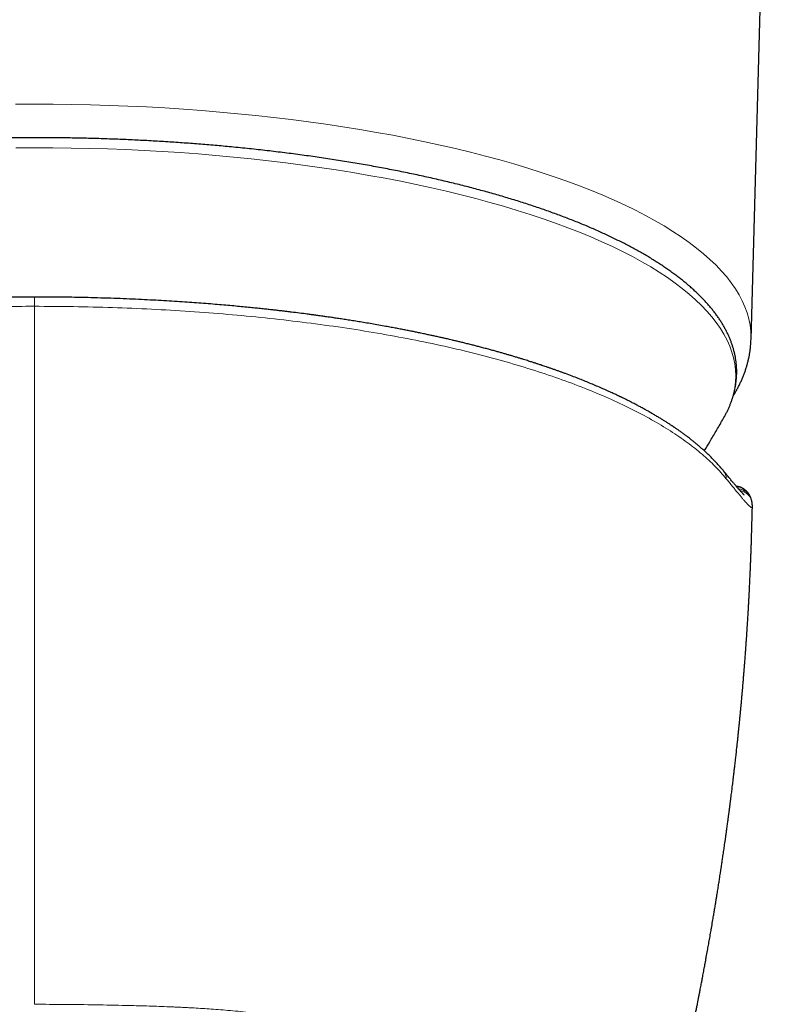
# Model space of a CAD drawing. Header units: millimetres. Extents: x 8 to 1110, y 12 to 672.
# Tile 17 of 61: x 568 to 594, y 230 to 264. Entities that reach past the tile are written whole.
import ezdxf

# ---------------------------------------------------------------- set-up
doc = ezdxf.new("R2010")
doc.units = ezdxf.units.MM

msp = doc.modelspace()

# ---------------------------------------------------------------- linework, layer by layer
at = {"color": 7, "linetype": 'Continuous', "lineweight": 30}
for p, q in [((593.301, 253.227), (593.828, 272.265)), ((568.5, 254.693), (568.5, 254.693))]:
    msp.add_line(p, q, dxfattribs=at)
at = {"color": 8, "linetype": 'Continuous', "lineweight": 0, "flags": 128}
for points in [[(567.851, 261.372), (568.5, 261.375), (569.149, 261.372), (569.798, 261.363), (570.446, 261.35), (571.092, 261.33), (571.737, 261.305), (572.38, 261.275), (573.02, 261.239), (573.657, 261.198), (574.29, 261.151), (574.919, 261.099), (575.544, 261.042), (576.164, 260.979), (576.779, 260.911), (577.388, 260.838), (577.991, 260.76), (578.588, 260.676), (579.177, 260.588), (579.76, 260.494), (580.334, 260.396), (580.901, 260.293), (581.459, 260.185), (582.008, 260.072), (582.548, 259.954), (583.078, 259.832), (583.598, 259.706), (584.108, 259.575), (584.607, 259.44), (585.096, 259.301), (585.572, 259.157), (586.037, 259.01), (586.491, 258.858), (586.931, 258.703), (587.359, 258.544), (587.775, 258.381), (588.177, 258.215), (588.565, 258.046), (588.94, 257.873), (589.3, 257.698), (589.647, 257.519), (589.979, 257.337), (590.296, 257.153), (590.598, 256.966), (590.886, 256.776), (591.157, 256.584), (591.414, 256.39), (591.654, 256.194), (591.879, 255.995), (592.088, 255.795), (592.28, 255.593), (592.457, 255.39), (592.616, 255.185), (592.76, 254.979), (592.886, 254.771), (592.996, 254.563), (593.09, 254.354), (593.166, 254.144), (593.225, 253.933), (593.268, 253.723), (593.293, 253.511), (593.302, 253.3), (593.301, 253.227)], [(592.391, 250.572), (592.471, 250.727), (592.562, 250.931), (592.637, 251.137), (592.695, 251.343), (592.736, 251.549), (592.761, 251.756), (592.77, 251.963), (592.761, 252.17), (592.736, 252.376), (592.695, 252.583), (592.637, 252.789), (592.562, 252.994), (592.471, 253.199), (592.363, 253.403), (592.239, 253.606), (592.099, 253.807), (591.943, 254.008), (591.77, 254.207), (591.582, 254.404), (591.378, 254.6), (591.158, 254.794), (590.922, 254.986), (590.671, 255.177), (590.405, 255.364), (590.124, 255.55), (589.829, 255.733), (589.518, 255.913), (589.193, 256.091), (588.854, 256.266), (588.501, 256.438), (588.135, 256.607), (587.754, 256.773), (587.361, 256.935), (586.955, 257.094), (586.536, 257.25), (586.105, 257.402), (585.661, 257.55), (585.206, 257.694), (584.74, 257.835), (584.262, 257.971), (583.773, 258.103), (583.274, 258.231), (582.765, 258.355), (582.246, 258.475), (581.718, 258.589), (581.181, 258.7), (580.635, 258.806), (580.08, 258.907), (579.518, 259.003), (578.948, 259.094), (578.371, 259.181), (577.788, 259.263), (577.197, 259.339), (576.601, 259.411), (576, 259.477), (575.393, 259.539), (574.781, 259.595), (574.166, 259.646), (573.546, 259.692), (572.923, 259.732), (572.297, 259.767), (571.668, 259.797), (571.037, 259.821), (570.404, 259.84), (569.77, 259.853), (569.135, 259.861), (568.5, 259.864), (567.865, 259.861)], [(568.5, 254.693), (568.5, 254.693), (568.5, 254.688), (568.5, 254.678), (568.5, 254.665), (568.5, 254.646), (568.5, 254.624), (568.5, 254.598), (568.5, 254.568), (568.5, 254.534), (568.5, 254.498), (568.5, 254.458), (568.5, 254.416), (568.5, 254.372)]]:
    msp.add_lwpolyline(points, dxfattribs=at)
at = {"color": 7, "linetype": 'Continuous', "lineweight": 30, "flags": 128}
msp.add_lwpolyline([(592.363, 250.522), (592.363, 250.523), (592.391, 250.572)], dxfattribs=at)
at = {"color": 8, "linetype": 'Continuous', "lineweight": 0}
for centre, radius, start, end in [((592.012, 248.404), 0.43, 359.6358, 39.1936), ((592.832, 247.554), 0.497, 18.1977, 85.8675), ((592.844, 247.5), 0.498, 9.7513, 81.4048)]:
    msp.add_arc(centre, radius, start, end, dxfattribs=at)
at = {"color": 7, "linetype": 'Continuous', "lineweight": 30}
for points, knots in [([(568.5, 260.211), (568.396, 260.21), (568.249, 260.21), (568.03, 260.209), (567.843, 260.208), (567.618, 260.205), (567.382, 260.202), (567.134, 260.198), (566.878, 260.193), (566.616, 260.187), (566.348, 260.179), (566.077, 260.171), (565.802, 260.161), (565.525, 260.151), (565.246, 260.139), (564.965, 260.126), (564.683, 260.112), (564.4, 260.096), (564.116, 260.08), (563.832, 260.062), (563.548, 260.043), (563.263, 260.023), (562.978, 260.002), (562.693, 259.98), (562.408, 259.956), (562.124, 259.931), (561.84, 259.905), (561.557, 259.878), (561.274, 259.85), (560.992, 259.82), (560.71, 259.79), (560.43, 259.758), (560.15, 259.725), (559.871, 259.691), (559.594, 259.656), (559.317, 259.619), (559.042, 259.582), (558.768, 259.543), (558.495, 259.503), (558.223, 259.462), (557.953, 259.42), (557.685, 259.377), (557.418, 259.332), (557.152, 259.287), (556.888, 259.24), (556.626, 259.193), (556.365, 259.144), (556.107, 259.094), (555.85, 259.044), (555.595, 258.992), (555.341, 258.939), (555.09, 258.885), (554.841, 258.83), (554.594, 258.774), (554.349, 258.717), (554.106, 258.659), (553.865, 258.599), (553.626, 258.539), (553.39, 258.478), (553.156, 258.416), (552.924, 258.353), (552.694, 258.289), (552.467, 258.225), (552.243, 258.159), (552.021, 258.092), (551.801, 258.024), (551.584, 257.956), (551.369, 257.886), (551.158, 257.816), (550.948, 257.745), (550.742, 257.673), (550.538, 257.6), (550.337, 257.526), (550.138, 257.451), (549.943, 257.376), (549.75, 257.299), (549.56, 257.222), (549.373, 257.144), (549.189, 257.065), (549.008, 256.986), (548.83, 256.906), (548.655, 256.825), (548.483, 256.743), (548.313, 256.66), (548.147, 256.577), (547.984, 256.493), (547.825, 256.408), (547.668, 256.323), (547.514, 256.237), (547.364, 256.15), (547.217, 256.062), (547.073, 255.974), (546.932, 255.885), (546.795, 255.796), (546.661, 255.705), (546.53, 255.614), (546.402, 255.523), (546.278, 255.431), (546.157, 255.338), (546.04, 255.245), (545.926, 255.151), (545.815, 255.056), (545.708, 254.961), (545.605, 254.865), (545.504, 254.769), (545.408, 254.672), (545.315, 254.575), (545.225, 254.477), (545.139, 254.378), (545.057, 254.279), (544.978, 254.18), (544.903, 254.08), (544.832, 253.979), (544.764, 253.879), (544.701, 253.777), (544.64, 253.676), (544.584, 253.573), (544.531, 253.471), (544.482, 253.368), (544.437, 253.265), (544.396, 253.162), (544.359, 253.058), (544.325, 252.954), (544.295, 252.849), (544.269, 252.745), (544.247, 252.64), (544.229, 252.535), (544.214, 252.429), (544.204, 252.324), (544.198, 252.218), (544.195, 252.112), (544.196, 252.006), (544.202, 251.899), (544.211, 251.793), (544.224, 251.686), (544.242, 251.578), (544.264, 251.471), (544.289, 251.364), (544.319, 251.256), (544.353, 251.148), (544.392, 251.04), (544.435, 250.932), (544.482, 250.824), (544.533, 250.716), (544.577, 250.629), (544.606, 250.579), (544.614, 250.565)], [0, 0, 0, 0, 0.007395, 0.010435, 0.015477, 0.020722, 0.026355, 0.03224, 0.038322, 0.044556, 0.050911, 0.057365, 0.063899, 0.0705, 0.077158, 0.083865, 0.090613, 0.097397, 0.104213, 0.111057, 0.117925, 0.124816, 0.131726, 0.138653, 0.145597, 0.152555, 0.159526, 0.166509, 0.173503, 0.180507, 0.18752, 0.194542, 0.201571, 0.208608, 0.215651, 0.2227, 0.229755, 0.236815, 0.24388, 0.25095, 0.258024, 0.265101, 0.272183, 0.279268, 0.286356, 0.293447, 0.30054, 0.307637, 0.314735, 0.321836, 0.328939, 0.336044, 0.343151, 0.35026, 0.35737, 0.364482, 0.371595, 0.378709, 0.385824, 0.392941, 0.400059, 0.407178, 0.414297, 0.421418, 0.428539, 0.435661, 0.442784, 0.449907, 0.457031, 0.464156, 0.471281, 0.478407, 0.485533, 0.49266, 0.499787, 0.506915, 0.514043, 0.521172, 0.528301, 0.53543, 0.54256, 0.54969, 0.556821, 0.563952, 0.571084, 0.578216, 0.585348, 0.592481, 0.599614, 0.606747, 0.613881, 0.621016, 0.62815, 0.635285, 0.642419, 0.649554, 0.656689, 0.663823, 0.670957, 0.67809, 0.685222, 0.692353, 0.699482, 0.706609, 0.713733, 0.720853, 0.72797, 0.735083, 0.74219, 0.749291, 0.756386, 0.763472, 0.770551, 0.77762, 0.784679, 0.791728, 0.798766, 0.805792, 0.812807, 0.81981, 0.826802, 0.833785, 0.840758, 0.847723, 0.854682, 0.861638, 0.868592, 0.875548, 0.882508, 0.889477, 0.896456, 0.903451, 0.910463, 0.917496, 0.924553, 0.931638, 0.938753, 0.945901, 0.953085, 0.960305, 0.967563, 0.974861, 0.982198, 0.989574, 0.996988, 1, 1, 1, 1]), ([(592.392, 250.576), (592.4, 250.59), (592.427, 250.638), (592.469, 250.72), (592.518, 250.823), (592.563, 250.926), (592.604, 251.029), (592.641, 251.133), (592.675, 251.237), (592.705, 251.342), (592.731, 251.446), (592.753, 251.551), (592.771, 251.656), (592.786, 251.761), (592.796, 251.867), (592.802, 251.973), (592.805, 252.079), (592.804, 252.185), (592.798, 252.292), (592.789, 252.398), (592.776, 252.505), (592.758, 252.613), (592.736, 252.72), (592.711, 252.827), (592.681, 252.935), (592.647, 253.043), (592.608, 253.151), (592.565, 253.259), (592.518, 253.367), (592.467, 253.475), (592.411, 253.583), (592.351, 253.691), (592.286, 253.799), (592.217, 253.907), (592.144, 254.014), (592.066, 254.122), (591.984, 254.229), (591.897, 254.335), (591.806, 254.441), (591.711, 254.547), (591.612, 254.652), (591.508, 254.757), (591.4, 254.861), (591.288, 254.965), (591.172, 255.068), (591.051, 255.17), (590.927, 255.272), (590.799, 255.372), (590.667, 255.473), (590.53, 255.572), (590.39, 255.671), (590.246, 255.768), (590.099, 255.865), (589.947, 255.962), (589.792, 256.057), (589.633, 256.152), (589.47, 256.245), (589.304, 256.338), (589.134, 256.43), (588.961, 256.521), (588.784, 256.611), (588.604, 256.701), (588.42, 256.789), (588.233, 256.877), (588.042, 256.963), (587.849, 257.049), (587.651, 257.134), (587.451, 257.218), (587.247, 257.3), (587.04, 257.382), (586.83, 257.463), (586.617, 257.543), (586.401, 257.622), (586.181, 257.7), (585.959, 257.776), (585.734, 257.852), (585.505, 257.927), (585.274, 258.001), (585.04, 258.074), (584.803, 258.145), (584.563, 258.216), (584.321, 258.285), (584.075, 258.354), (583.827, 258.421), (583.577, 258.487), (583.324, 258.552), (583.068, 258.616), (582.809, 258.679), (582.549, 258.741), (582.285, 258.801), (582.019, 258.861), (581.751, 258.919), (581.481, 258.976), (581.208, 259.032), (580.933, 259.087), (580.656, 259.14), (580.376, 259.192), (580.095, 259.244), (579.811, 259.293), (579.525, 259.342), (579.237, 259.389), (578.947, 259.436), (578.655, 259.481), (578.361, 259.524), (578.065, 259.567), (577.767, 259.608), (577.467, 259.648), (577.166, 259.686), (576.862, 259.723), (576.557, 259.759), (576.25, 259.794), (575.941, 259.828), (575.63, 259.86), (575.328, 259.889), (575.036, 259.917), (574.754, 259.942), (574.47, 259.966), (574.186, 259.989), (573.901, 260.011), (573.615, 260.032), (573.329, 260.052), (573.042, 260.07), (572.755, 260.088), (572.467, 260.104), (572.179, 260.119), (571.89, 260.133), (571.601, 260.146), (571.313, 260.157), (571.024, 260.168), (570.736, 260.177), (570.448, 260.185), (570.163, 260.192), (569.88, 260.198), (569.603, 260.203), (569.339, 260.206), (569.112, 260.208), (568.91, 260.21), (568.714, 260.21), (568.575, 260.211), (568.5, 260.211)], [0, 0, 0, 0, 0.002904, 0.0099356, 0.0169558, 0.0239645, 0.0309622, 0.0379498, 0.0449281, 0.0518988, 0.0588634, 0.0658244, 0.072784, 0.0797451, 0.0867108, 0.0936843, 0.1006692, 0.1076689, 0.1146867, 0.1217252, 0.1287879, 0.1358781, 0.1429986, 0.1501521, 0.1573409, 0.1645667, 0.1718308, 0.1791339, 0.1864764, 0.1938579, 0.2012776, 0.2087342, 0.216226, 0.2237509, 0.2313065, 0.2388904, 0.2464999, 0.2541321, 0.2617843, 0.2694538, 0.2771381, 0.2848347, 0.2925414, 0.300256, 0.3079767, 0.3157018, 0.3234298, 0.3311594, 0.3388894, 0.3466188, 0.3543467, 0.3620723, 0.3697951, 0.3775146, 0.3852305, 0.3929425, 0.4006503, 0.4083538, 0.4160529, 0.4237475, 0.4314377, 0.4391233, 0.4468044, 0.4544812, 0.4621536, 0.4698218, 0.4774858, 0.4851458, 0.492802, 0.5004544, 0.5081032, 0.5157485, 0.5233906, 0.5310295, 0.5386654, 0.5462985, 0.553929, 0.561557, 0.5691827, 0.5768063, 0.5844279, 0.5920477, 0.599666, 0.6072829, 0.6148986, 0.6225132, 0.6301271, 0.6377404, 0.6453532, 0.652966, 0.6605787, 0.6681918, 0.6758054, 0.6834198, 0.6910352, 0.698652, 0.7062704, 0.7138907, 0.7215134, 0.7291387, 0.736767, 0.7443987, 0.7520343, 0.7596742, 0.7673191, 0.7749693, 0.7826257, 0.7902888, 0.7979594, 0.8056384, 0.8133267, 0.8210255, 0.8287359, 0.8364594, 0.8433919, 0.8503236, 0.8572538, 0.8641825, 0.8711095, 0.8780344, 0.884957, 0.8918769, 0.8987936, 0.9057065, 0.9126148, 0.9195173, 0.9264126, 0.9332986, 0.9401719, 0.947028, 0.9538588, 0.960651, 0.967379, 0.9739872, 0.9803302, 0.9860898, 0.9901635, 0.9946708, 1, 1, 1, 1]), ([(568.5, 254.693), (568.351, 254.693), (568.058, 254.693), (567.623, 254.689), (567.201, 254.683), (566.79, 254.676), (566.391, 254.666), (565.981, 254.655), (565.563, 254.64), (565.138, 254.623), (564.728, 254.605), (564.332, 254.585), (563.949, 254.563), (563.579, 254.541), (563.226, 254.517), (562.889, 254.493), (562.567, 254.469), (562.262, 254.444), (561.972, 254.42), (561.698, 254.396), (561.44, 254.372), (561.196, 254.348), (560.965, 254.325), (560.747, 254.303), (560.542, 254.281), (560.35, 254.26), (560.17, 254.24), (560.023, 254.223), (559.907, 254.21), (559.82, 254.199), (559.736, 254.189), (559.656, 254.18), (559.579, 254.17), (559.51, 254.162), (559.454, 254.155), (559.412, 254.15), (559.382, 254.146), (559.355, 254.142), (559.326, 254.139), (559.291, 254.134), (559.251, 254.129), (559.192, 254.121), (559.11, 254.111), (559, 254.096), (558.875, 254.08), (558.735, 254.061), (558.579, 254.039), (558.408, 254.015), (558.236, 253.99), (558.066, 253.965), (557.902, 253.94), (557.735, 253.915), (557.569, 253.889), (557.408, 253.863), (557.25, 253.837), (557.043, 253.803), (556.791, 253.76), (556.499, 253.708), (556.223, 253.658), (555.963, 253.609), (555.718, 253.562), (555.512, 253.521), (555.34, 253.486), (555.201, 253.458), (555.067, 253.43), (554.931, 253.401), (554.791, 253.371), (554.643, 253.338), (554.487, 253.304), (554.323, 253.267), (554.149, 253.227), (553.967, 253.184), (553.775, 253.137), (553.575, 253.088), (553.368, 253.036), (553.154, 252.982), (552.941, 252.925), (552.719, 252.865), (552.494, 252.803), (552.269, 252.739), (552.09, 252.687), (551.955, 252.647), (551.862, 252.619), (551.777, 252.593), (551.702, 252.57), (551.643, 252.552), (551.598, 252.538), (551.565, 252.528), (551.538, 252.52), (551.512, 252.511), (551.481, 252.502), (551.44, 252.489), (551.387, 252.472), (551.324, 252.452), (551.256, 252.43), (551.162, 252.399), (551.041, 252.359), (550.891, 252.309), (550.732, 252.255), (550.564, 252.196), (550.401, 252.138), (550.246, 252.082), (550.106, 252.03), (549.973, 251.98), (549.847, 251.932), (549.732, 251.888), (549.628, 251.847), (549.533, 251.809), (549.444, 251.773), (549.361, 251.739), (549.283, 251.707), (549.209, 251.676), (549.132, 251.644), (549.047, 251.608), (548.953, 251.567), (548.852, 251.523), (548.745, 251.476), (548.65, 251.433), (548.568, 251.396), (548.505, 251.367), (548.446, 251.339), (548.392, 251.314), (548.346, 251.292), (548.306, 251.273), (548.272, 251.257), (548.244, 251.243), (548.216, 251.23), (548.184, 251.215), (548.142, 251.194), (548.091, 251.169), (548.034, 251.141), (547.964, 251.106), (547.883, 251.066), (547.792, 251.019), (547.7, 250.971), (547.607, 250.922), (547.512, 250.871), (547.414, 250.817), (547.31, 250.759), (547.199, 250.697), (547.082, 250.629), (546.986, 250.573), (546.912, 250.529), (546.862, 250.498), (546.812, 250.467), (546.76, 250.436), (546.71, 250.404), (546.663, 250.374), (546.621, 250.348), (546.585, 250.324), (546.553, 250.304), (546.525, 250.286), (546.502, 250.271), (546.483, 250.258), (546.468, 250.248), (546.453, 250.238), (546.433, 250.225), (546.404, 250.206), (546.369, 250.182), (546.329, 250.155), (546.277, 250.119), (546.216, 250.077), (546.146, 250.027), (546.078, 249.978), (546.01, 249.929), (545.934, 249.873), (545.85, 249.809), (545.757, 249.736), (545.68, 249.675), (545.623, 249.628), (545.586, 249.598), (545.553, 249.571), (545.524, 249.546), (545.498, 249.524), (545.477, 249.506), (545.46, 249.491), (545.446, 249.479), (545.435, 249.469), (545.424, 249.46), (545.411, 249.449), (545.395, 249.435), (545.374, 249.416), (545.342, 249.387), (545.301, 249.351), (545.255, 249.308), (545.213, 249.269), (545.174, 249.232), (545.138, 249.198), (545.106, 249.167), (545.078, 249.139), (545.052, 249.113), (545.025, 249.086), (544.995, 249.055), (544.959, 249.018), (544.918, 248.975), (544.872, 248.926), (544.822, 248.871), (544.769, 248.811), (544.712, 248.745), (544.674, 248.7), (544.654, 248.676)], [0, 0, 0, 0, 0.013904, 0.027441, 0.040615, 0.053431, 0.065893, 0.078004, 0.091834, 0.105187, 0.118068, 0.130482, 0.14267, 0.154378, 0.165607, 0.17636, 0.186637, 0.19644, 0.205769, 0.214605, 0.222968, 0.230865, 0.238378, 0.245527, 0.252194, 0.258496, 0.264432, 0.270004, 0.273025, 0.275927, 0.278711, 0.281376, 0.283924, 0.28631, 0.288289, 0.289533, 0.290504, 0.2913, 0.292265, 0.293427, 0.294759, 0.296255, 0.299386, 0.303053, 0.307256, 0.311995, 0.317269, 0.323077, 0.329419, 0.334776, 0.340463, 0.346297, 0.352017, 0.357621, 0.36311, 0.368483, 0.379309, 0.389637, 0.399469, 0.408806, 0.417648, 0.425997, 0.43133, 0.436441, 0.441328, 0.44624, 0.451504, 0.457019, 0.462878, 0.46908, 0.475628, 0.482666, 0.490067, 0.497832, 0.505955, 0.514429, 0.523113, 0.531559, 0.541222, 0.550506, 0.559413, 0.563482, 0.567467, 0.57117, 0.574335, 0.576962, 0.578739, 0.580142, 0.581172, 0.582184, 0.583517, 0.585173, 0.587538, 0.590336, 0.593353, 0.596518, 0.602655, 0.609283, 0.616402, 0.624013, 0.632117, 0.63882, 0.645422, 0.651712, 0.657689, 0.663354, 0.668234, 0.672855, 0.677218, 0.681322, 0.685169, 0.688762, 0.692452, 0.69687, 0.701665, 0.706836, 0.712385, 0.718311, 0.721795, 0.725282, 0.72846, 0.731311, 0.733837, 0.735999, 0.737846, 0.739378, 0.740596, 0.742387, 0.744692, 0.747511, 0.750792, 0.754186, 0.759275, 0.764472, 0.769777, 0.775191, 0.780714, 0.786518, 0.792735, 0.799548, 0.806797, 0.814483, 0.817622, 0.820829, 0.824103, 0.827445, 0.830841, 0.834022, 0.83676, 0.839206, 0.84136, 0.843222, 0.844792, 0.84607, 0.847055, 0.847857, 0.849271, 0.851211, 0.853679, 0.85659, 0.859523, 0.864666, 0.869689, 0.874593, 0.879514, 0.884776, 0.891486, 0.898696, 0.906407, 0.909568, 0.912566, 0.915279, 0.917706, 0.919849, 0.921707, 0.923047, 0.924185, 0.925123, 0.925947, 0.926946, 0.928338, 0.930124, 0.932304, 0.936646, 0.940723, 0.944515, 0.948019, 0.951293, 0.954269, 0.956948, 0.959329, 0.961485, 0.964586, 0.968098, 0.972018, 0.976674, 0.9818, 0.987396, 0.993463, 1, 1, 1, 1]), ([(592.346, 248.676), (592.326, 248.699), (592.289, 248.744), (592.233, 248.809), (592.181, 248.868), (592.131, 248.923), (592.084, 248.974), (592.039, 249.022), (591.993, 249.069), (591.945, 249.118), (591.897, 249.166), (591.847, 249.215), (591.795, 249.265), (591.741, 249.315), (591.688, 249.364), (591.638, 249.41), (591.59, 249.452), (591.547, 249.49), (591.509, 249.523), (591.477, 249.55), (591.449, 249.574), (591.42, 249.598), (591.389, 249.624), (591.355, 249.652), (591.317, 249.683), (591.276, 249.716), (591.226, 249.755), (591.167, 249.802), (591.096, 249.856), (591.017, 249.916), (590.929, 249.98), (590.853, 250.035), (590.794, 250.077), (590.755, 250.104), (590.72, 250.128), (590.689, 250.15), (590.66, 250.17), (590.633, 250.188), (590.61, 250.204), (590.586, 250.22), (590.558, 250.238), (590.524, 250.261), (590.486, 250.286), (590.432, 250.321), (590.361, 250.367), (590.272, 250.423), (590.176, 250.483), (590.071, 250.546), (589.958, 250.613), (589.839, 250.682), (589.717, 250.752), (589.594, 250.82), (589.472, 250.886), (589.348, 250.952), (589.244, 251.006), (589.161, 251.049), (589.098, 251.081), (589.038, 251.111), (588.983, 251.139), (588.934, 251.163), (588.891, 251.184), (588.856, 251.201), (588.827, 251.215), (588.805, 251.226), (588.784, 251.236), (588.761, 251.247), (588.732, 251.261), (588.695, 251.279), (588.648, 251.301), (588.591, 251.328), (588.526, 251.358), (588.456, 251.39), (588.314, 251.455), (588.132, 251.536), (587.909, 251.632), (587.717, 251.712), (587.521, 251.792), (587.318, 251.873), (587.103, 251.956), (586.922, 252.024), (586.778, 252.077), (586.677, 252.113), (586.573, 252.151), (586.468, 252.188), (586.365, 252.224), (586.268, 252.257), (586.18, 252.287), (586.1, 252.314), (586.029, 252.338), (585.967, 252.359), (585.915, 252.376), (585.871, 252.39), (585.83, 252.404), (585.785, 252.418), (585.732, 252.435), (585.67, 252.455), (585.598, 252.478), (585.516, 252.504), (585.424, 252.533), (585.323, 252.564), (585.212, 252.598), (585.091, 252.634), (584.97, 252.67), (584.852, 252.705), (584.736, 252.738), (584.615, 252.773), (584.486, 252.809), (584.352, 252.846), (584.208, 252.886), (584.058, 252.926), (583.907, 252.966), (583.763, 253.003), (583.618, 253.04), (583.474, 253.076), (583.331, 253.112), (583.199, 253.144), (583.079, 253.173), (582.97, 253.198), (582.876, 253.22), (582.797, 253.239), (582.731, 253.254), (582.67, 253.268), (582.609, 253.282), (582.543, 253.297), (582.468, 253.313), (582.374, 253.334), (582.257, 253.36), (582.116, 253.39), (581.959, 253.424), (581.804, 253.456), (581.654, 253.487), (581.51, 253.516), (581.358, 253.546), (581.197, 253.577), (581.027, 253.61), (580.849, 253.643), (580.644, 253.681), (580.419, 253.721), (580.179, 253.763), (579.949, 253.802), (579.728, 253.838), (579.517, 253.872), (579.316, 253.904), (579.127, 253.933), (578.949, 253.96), (578.783, 253.984), (578.628, 254.006), (578.499, 254.025), (578.394, 254.04), (578.314, 254.051), (578.246, 254.06), (578.191, 254.067), (578.141, 254.074), (578.088, 254.081), (578.022, 254.09), (577.884, 254.108), (577.673, 254.135), (577.451, 254.163), (577.278, 254.184), (577.158, 254.199), (577.032, 254.213), (576.896, 254.229), (576.748, 254.246), (576.586, 254.264), (576.411, 254.283), (576.222, 254.303), (576.013, 254.324), (575.783, 254.347), (575.53, 254.371), (575.261, 254.396), (574.974, 254.421), (574.671, 254.446), (574.356, 254.471), (574.031, 254.496), (573.697, 254.519), (573.347, 254.542), (572.981, 254.564), (572.599, 254.585), (572.202, 254.606), (571.788, 254.624), (571.359, 254.641), (570.914, 254.656), (570.488, 254.668), (570.083, 254.678), (569.7, 254.684), (569.308, 254.689), (568.907, 254.693), (568.637, 254.693), (568.5, 254.693)], [0, 0, 0, 0, 0.006423, 0.012414, 0.017975, 0.023107, 0.027811, 0.032089, 0.03667, 0.041223, 0.045824, 0.050473, 0.055267, 0.06011, 0.064884, 0.06931, 0.073378, 0.077087, 0.080404, 0.082924, 0.085119, 0.087421, 0.089965, 0.09275, 0.095777, 0.099046, 0.10257, 0.10747, 0.112911, 0.11889, 0.125408, 0.132465, 0.135423, 0.138206, 0.140696, 0.142893, 0.144799, 0.146852, 0.148404, 0.149742, 0.151785, 0.154118, 0.156741, 0.159623, 0.165104, 0.170984, 0.177264, 0.183944, 0.191174, 0.198699, 0.206162, 0.213543, 0.22084, 0.228055, 0.235189, 0.238781, 0.242352, 0.245806, 0.248906, 0.251641, 0.254009, 0.256009, 0.257519, 0.258722, 0.259714, 0.260956, 0.262509, 0.264371, 0.267014, 0.270102, 0.273635, 0.277474, 0.281301, 0.296078, 0.305844, 0.315427, 0.324933, 0.334803, 0.345084, 0.355779, 0.360394, 0.365081, 0.369843, 0.374677, 0.379458, 0.383831, 0.387774, 0.391287, 0.394508, 0.397257, 0.399535, 0.401344, 0.403033, 0.404868, 0.407263, 0.409948, 0.413054, 0.416584, 0.420538, 0.424833, 0.429538, 0.434652, 0.440177, 0.444709, 0.449484, 0.454504, 0.459767, 0.465276, 0.470897, 0.477245, 0.483278, 0.488995, 0.494394, 0.500409, 0.505968, 0.511069, 0.515713, 0.519899, 0.52363, 0.526465, 0.528966, 0.531138, 0.533363, 0.535877, 0.538681, 0.541775, 0.5465, 0.551772, 0.557589, 0.563951, 0.56892, 0.574177, 0.579722, 0.585556, 0.591676, 0.598085, 0.604727, 0.613603, 0.622068, 0.630122, 0.637765, 0.645142, 0.652091, 0.658614, 0.66471, 0.67038, 0.675622, 0.680438, 0.683568, 0.686293, 0.688582, 0.690436, 0.691872, 0.693552, 0.695812, 0.698539, 0.707508, 0.716919, 0.720808, 0.724767, 0.728833, 0.733296, 0.738223, 0.743514, 0.749253, 0.75544, 0.762076, 0.769745, 0.777939, 0.786657, 0.7959, 0.805668, 0.815963, 0.826151, 0.836807, 0.847933, 0.859527, 0.87159, 0.884122, 0.897122, 0.910591, 0.924527, 0.93893, 0.950573, 0.962502, 0.974718, 0.987217, 1, 1, 1, 1]), ([(592.683, 251.267), (592.704, 251.302), (592.748, 251.374), (592.811, 251.485), (592.871, 251.599), (592.928, 251.714), (592.98, 251.829), (593.029, 251.945), (593.073, 252.061), (593.114, 252.177), (593.151, 252.293), (593.183, 252.41), (593.212, 252.527), (593.237, 252.644), (593.258, 252.761), (593.274, 252.879), (593.287, 252.996), (593.296, 253.112), (593.299, 253.189), (593.301, 253.227)], [0, 0, 0, 0, 0.056635, 0.11824, 0.179435, 0.240222, 0.300607, 0.360602, 0.420224, 0.479496, 0.538442, 0.597093, 0.655483, 0.713648, 0.771628, 0.829465, 0.887202, 0.944885, 1, 1, 1, 1]), ([(591.683, 249.368), (591.746, 249.471), (591.883, 249.698), (592.091, 250.05), (592.255, 250.332), (592.344, 250.489), (592.362, 250.522)], [0, 0, 0, 0, 0.270436, 0.593503, 0.916712, 1, 1, 1, 1]), ([(593.066, 247.835), (593.066, 247.835), (593.066, 247.835), (593.065, 247.836), (593.063, 247.837), (593.061, 247.839), (593.058, 247.842), (593.054, 247.846), (593.048, 247.852), (593.04, 247.86), (593.028, 247.872), (593.012, 247.888), (592.991, 247.91), (592.972, 247.932), (592.953, 247.952), (592.936, 247.971), (592.919, 247.99), (592.904, 248.007), (592.892, 248.021), (592.883, 248.031), (592.878, 248.037), (592.872, 248.044), (592.867, 248.049), (592.863, 248.055), (592.858, 248.06), (592.853, 248.066), (592.845, 248.075), (592.835, 248.087), (592.821, 248.103), (592.804, 248.123), (592.784, 248.146), (592.761, 248.174), (592.734, 248.206), (592.703, 248.243), (592.668, 248.286), (592.628, 248.334), (592.583, 248.388), (592.533, 248.449), (592.477, 248.517), (592.414, 248.592), (592.369, 248.648), (592.346, 248.676)], [0, 0, 0, 0, 0.010885, 0.031767, 0.050464, 0.066972, 0.081454, 0.096424, 0.118056, 0.14199, 0.168102, 0.214333, 0.258319, 0.300058, 0.330416, 0.35941, 0.385955, 0.409609, 0.43037, 0.439506, 0.447944, 0.455684, 0.462725, 0.469067, 0.474749, 0.481503, 0.490258, 0.504615, 0.522349, 0.543461, 0.567955, 0.595832, 0.627097, 0.661754, 0.699809, 0.741269, 0.786143, 0.834439, 0.886171, 0.941352, 1, 1, 1, 1]), ([(593.302, 247.715), (593.297, 247.729), (593.288, 247.755), (593.271, 247.794), (593.253, 247.828), (593.235, 247.858), (593.219, 247.883), (593.204, 247.903), (593.191, 247.919), (593.179, 247.933), (593.168, 247.946), (593.156, 247.959), (593.14, 247.976), (593.117, 247.996), (593.087, 248.021), (593.056, 248.043), (593.028, 248.06), (593.007, 248.072), (592.988, 248.081), (592.974, 248.088), (592.961, 248.094), (592.95, 248.098), (592.935, 248.104), (592.914, 248.112), (592.885, 248.121), (592.851, 248.129), (592.818, 248.136), (592.798, 248.138), (592.791, 248.139)], [0, 0, 0, 0, 0.0667868, 0.1353203, 0.1964581, 0.2501594, 0.2946883, 0.3323179, 0.3630374, 0.3872723, 0.410553, 0.4345716, 0.4593274, 0.5066218, 0.5575376, 0.6135448, 0.650177, 0.6819267, 0.7087039, 0.7305241, 0.7474029, 0.7620141, 0.7828599, 0.8158395, 0.8581011, 0.9095804, 0.970192, 1, 1, 1, 1]), ([(593.335, 247.583), (593.333, 247.592), (593.33, 247.611), (593.324, 247.641), (593.315, 247.674), (593.308, 247.697), (593.304, 247.71)], [0, 0, 0, 0, 0.203263, 0.437675, 0.703251, 1, 1, 1, 1]), ([(593.347, 247.437), (593.347, 247.46), (593.346, 247.506), (593.339, 247.558), (593.335, 247.585)], [0, 0, 0, 0, 0.493808, 1, 1, 1, 1]), ([(588.465, 217.696), (588.467, 217.705), (588.475, 217.734), (588.487, 217.782), (588.502, 217.837), (588.515, 217.889), (588.53, 217.945), (588.547, 218.009), (588.564, 218.074), (588.578, 218.129), (588.59, 218.177), (588.601, 218.219), (588.612, 218.262), (588.626, 218.315), (588.643, 218.378), (588.661, 218.449), (588.68, 218.524), (588.699, 218.597), (588.72, 218.679), (588.741, 218.757), (588.761, 218.834), (588.776, 218.895), (588.789, 218.942), (588.798, 218.978), (588.807, 219.015), (588.818, 219.056), (588.828, 219.096), (588.836, 219.128), (588.843, 219.151), (588.849, 219.176), (588.857, 219.206), (588.867, 219.246), (588.878, 219.288), (588.889, 219.331), (588.9, 219.372), (588.91, 219.415), (588.921, 219.457), (588.932, 219.497), (588.942, 219.536), (588.953, 219.579), (588.964, 219.622), (588.973, 219.66), (588.982, 219.693), (588.991, 219.729), (589.001, 219.766), (589.01, 219.801), (589.018, 219.832), (589.025, 219.862), (589.034, 219.896), (589.045, 219.936), (589.056, 219.982), (589.067, 220.025), (589.079, 220.069), (589.09, 220.114), (589.103, 220.163), (589.115, 220.211), (589.128, 220.262), (589.142, 220.315), (589.155, 220.366), (589.166, 220.411), (589.177, 220.453), (589.189, 220.498), (589.2, 220.542), (589.213, 220.593), (589.228, 220.652), (589.245, 220.717), (589.261, 220.78), (589.275, 220.837), (589.29, 220.894), (589.304, 220.951), (589.32, 221.014), (589.335, 221.07), (589.347, 221.119), (589.358, 221.161), (589.369, 221.205), (589.38, 221.247), (589.39, 221.286), (589.4, 221.325), (589.41, 221.365), (589.419, 221.401), (589.427, 221.433), (589.434, 221.459), (589.44, 221.484), (589.447, 221.513), (589.458, 221.556), (589.471, 221.605), (589.484, 221.658), (589.497, 221.707), (589.509, 221.757), (589.522, 221.807), (589.536, 221.864), (589.551, 221.922), (589.565, 221.978), (589.579, 222.033), (589.592, 222.087), (589.607, 222.144), (589.62, 222.197), (589.633, 222.247), (589.645, 222.298), (589.66, 222.357), (589.677, 222.424), (589.695, 222.496), (589.713, 222.568), (589.729, 222.633), (589.752, 222.723), (589.777, 222.826), (589.808, 222.951), (589.838, 223.07), (589.869, 223.194), (589.902, 223.329), (589.937, 223.471), (589.975, 223.626), (590.013, 223.781), (590.052, 223.941), (590.09, 224.099), (590.129, 224.259), (590.17, 224.429), (590.214, 224.61), (590.259, 224.8), (590.305, 224.993), (590.351, 225.187), (590.397, 225.382), (590.434, 225.539), (590.461, 225.655), (590.478, 225.729), (590.496, 225.805), (590.512, 225.876), (590.528, 225.946), (590.543, 226.009), (590.556, 226.067), (590.569, 226.12), (590.581, 226.175), (590.595, 226.235), (590.609, 226.295), (590.622, 226.352), (590.635, 226.408), (590.65, 226.474), (590.666, 226.546), (590.685, 226.628), (590.703, 226.711), (590.722, 226.795), (590.742, 226.882), (590.761, 226.969), (590.782, 227.061), (590.802, 227.152), (590.822, 227.24), (590.84, 227.322), (590.857, 227.4), (590.874, 227.477), (590.89, 227.549), (590.906, 227.621), (590.921, 227.692), (590.939, 227.774), (590.958, 227.863), (590.979, 227.956), (590.999, 228.049), (591.018, 228.139), (591.036, 228.225), (591.054, 228.305), (591.069, 228.378), (591.082, 228.44), (591.094, 228.495), (591.105, 228.545), (591.115, 228.597), (591.126, 228.649), (591.136, 228.695), (591.145, 228.737), (591.152, 228.771), (591.159, 228.803), (591.165, 228.832), (591.17, 228.856), (591.175, 228.882), (591.185, 228.929), (591.199, 228.995), (591.215, 229.073), (591.23, 229.144), (591.243, 229.209), (591.255, 229.27), (591.268, 229.33), (591.28, 229.392), (591.294, 229.458), (591.308, 229.527), (591.324, 229.606), (591.342, 229.693), (591.36, 229.786), (591.378, 229.874), (591.394, 229.955), (591.409, 230.028), (591.422, 230.096), (591.435, 230.164), (591.449, 230.235), (591.462, 230.302), (591.475, 230.366), (591.487, 230.426), (591.498, 230.485), (591.509, 230.539), (591.519, 230.594), (591.531, 230.655), (591.546, 230.731), (591.562, 230.815), (591.578, 230.898), (591.592, 230.972), (591.605, 231.044), (591.62, 231.122), (591.637, 231.21), (591.654, 231.304), (591.672, 231.399), (591.688, 231.483), (591.701, 231.554), (591.711, 231.61), (591.721, 231.662), (591.731, 231.716), (591.741, 231.775), (591.762, 231.89), (591.791, 232.047), (591.827, 232.249), (591.863, 232.451), (591.897, 232.65), (591.934, 232.86), (591.968, 233.06), (591.996, 233.226), (592.015, 233.339), (592.027, 233.414), (592.041, 233.493), (592.054, 233.573), (592.066, 233.648), (592.076, 233.708), (592.084, 233.756), (592.091, 233.799), (592.099, 233.846), (592.107, 233.901), (592.117, 233.962), (592.129, 234.035), (592.143, 234.12), (592.158, 234.214), (592.172, 234.304), (592.185, 234.389), (592.198, 234.47), (592.211, 234.554), (592.225, 234.644), (592.237, 234.724), (592.247, 234.789), (592.254, 234.835), (592.26, 234.874), (592.266, 234.914), (592.273, 234.96), (592.282, 235.019), (592.293, 235.089), (592.305, 235.169), (592.317, 235.252), (592.33, 235.342), (592.344, 235.435), (592.358, 235.534), (592.372, 235.632), (592.387, 235.733), (592.4, 235.822), (592.411, 235.898), (592.419, 235.96), (592.428, 236.02), (592.435, 236.075), (592.442, 236.124), (592.449, 236.172), (592.457, 236.229), (592.467, 236.3), (592.478, 236.38), (592.489, 236.465), (592.5, 236.543), (592.509, 236.61), (592.515, 236.66), (592.521, 236.699), (592.526, 236.737), (592.532, 236.781), (592.538, 236.833), (592.546, 236.891), (592.554, 236.953), (592.561, 237.006), (592.566, 237.047), (592.57, 237.076), (592.574, 237.102), (592.577, 237.131), (592.581, 237.163), (592.586, 237.199), (592.594, 237.258), (592.604, 237.342), (592.618, 237.447), (592.63, 237.546), (592.642, 237.639), (592.653, 237.732), (592.665, 237.831), (592.676, 237.925), (592.687, 238.009), (592.695, 238.077), (592.702, 238.138), (592.709, 238.2), (592.717, 238.269), (592.726, 238.345), (592.736, 238.432), (592.747, 238.524), (592.757, 238.613), (592.766, 238.694), (592.775, 238.776), (592.786, 238.868), (592.797, 238.968), (592.807, 239.06), (592.815, 239.139), (592.822, 239.2), (592.828, 239.258), (592.835, 239.32), (592.842, 239.39), (592.851, 239.47), (592.859, 239.552), (592.867, 239.633), (592.875, 239.704), (592.88, 239.76), (592.885, 239.803), (592.889, 239.841), (592.893, 239.887), (592.899, 239.942), (592.904, 239.997), (592.909, 240.048), (592.913, 240.092), (592.918, 240.138), (592.923, 240.187), (592.927, 240.235), (592.932, 240.278), (592.935, 240.311), (592.937, 240.334), (592.939, 240.351), (592.94, 240.367), (592.943, 240.393), (592.946, 240.433), (592.952, 240.489), (592.958, 240.555), (592.965, 240.632), (592.973, 240.72), (592.98, 240.803), (592.987, 240.876), (592.992, 240.936), (592.997, 240.993), (593.002, 241.042), (593.006, 241.089), (593.011, 241.142), (593.015, 241.198), (593.02, 241.251), (593.024, 241.3), (593.029, 241.354), (593.034, 241.413), (593.039, 241.479), (593.045, 241.549), (593.05, 241.609), (593.054, 241.655), (593.056, 241.684), (593.058, 241.709), (593.06, 241.733), (593.062, 241.761), (593.065, 241.795), (593.068, 241.833), (593.072, 241.89), (593.078, 241.963), (593.085, 242.05), (593.092, 242.136), (593.098, 242.218), (593.103, 242.288), (593.107, 242.345), (593.11, 242.388), (593.113, 242.424), (593.116, 242.461), (593.119, 242.505), (593.123, 242.559), (593.127, 242.622), (593.132, 242.691), (593.137, 242.763), (593.143, 242.844), (593.149, 242.934), (593.156, 243.031), (593.163, 243.14), (593.17, 243.255), (593.178, 243.373), (593.184, 243.48), (593.19, 243.575), (593.196, 243.666), (593.201, 243.746), (593.205, 243.817), (593.208, 243.878), (593.212, 243.94), (593.215, 243.994), (593.217, 244.038), (593.219, 244.067), (593.22, 244.087), (593.221, 244.109), (593.223, 244.14), (593.225, 244.185), (593.229, 244.243), (593.232, 244.315), (593.237, 244.399), (593.243, 244.516), (593.25, 244.662), (593.258, 244.83), (593.265, 244.987), (593.272, 245.131), (593.278, 245.263), (593.283, 245.395), (593.288, 245.524), (593.293, 245.65), (593.297, 245.757), (593.301, 245.844), (593.303, 245.911), (593.305, 245.973), (593.307, 246.028), (593.309, 246.074), (593.31, 246.108), (593.311, 246.136), (593.312, 246.167), (593.313, 246.21), (593.315, 246.265), (593.317, 246.332), (593.319, 246.41), (593.322, 246.5), (593.325, 246.601), (593.328, 246.714), (593.332, 246.872), (593.338, 247.077), (593.343, 247.277), (593.346, 247.398), (593.347, 247.436)], [0, 0, 0, 0, 0.00084, 0.002991, 0.004821, 0.006399, 0.008204, 0.010476, 0.012772, 0.0148, 0.016013, 0.017529, 0.019083, 0.020288, 0.022866, 0.025466, 0.027491, 0.030411, 0.032795, 0.035736, 0.038272, 0.040586, 0.041879, 0.043039, 0.044194, 0.045633, 0.047228, 0.048193, 0.048866, 0.049611, 0.050658, 0.05195, 0.053628, 0.054955, 0.056319, 0.057775, 0.059248, 0.060625, 0.061809, 0.063275, 0.064933, 0.066208, 0.067109, 0.068335, 0.069842, 0.070951, 0.071914, 0.072918, 0.074046, 0.075436, 0.077016, 0.078664, 0.079862, 0.081541, 0.083298, 0.084863, 0.086407, 0.088516, 0.090254, 0.091657, 0.093081, 0.094614, 0.096241, 0.097562, 0.099797, 0.102296, 0.104171, 0.106198, 0.108135, 0.109926, 0.11208, 0.11451, 0.115655, 0.11702, 0.118824, 0.120053, 0.121295, 0.122845, 0.124041, 0.125348, 0.12647, 0.127263, 0.12799, 0.129002, 0.130282, 0.132321, 0.133922, 0.135661, 0.137368, 0.138986, 0.140723, 0.143125, 0.144892, 0.146389, 0.148617, 0.150443, 0.152107, 0.15397, 0.155538, 0.157279, 0.159861, 0.162329, 0.164545, 0.167186, 0.168921, 0.173601, 0.177514, 0.181583, 0.185592, 0.189974, 0.195188, 0.199945, 0.205496, 0.210746, 0.216015, 0.221367, 0.226829, 0.233084, 0.239449, 0.245883, 0.252415, 0.258899, 0.265417, 0.268041, 0.270468, 0.27287, 0.275608, 0.277557, 0.279874, 0.281932, 0.283288, 0.285233, 0.287391, 0.289298, 0.291172, 0.293158, 0.294888, 0.297702, 0.300394, 0.303066, 0.305927, 0.308796, 0.311706, 0.314611, 0.31797, 0.3208, 0.323446, 0.32607, 0.328594, 0.331196, 0.333238, 0.335737, 0.338307, 0.341374, 0.344592, 0.347585, 0.350627, 0.353598, 0.356198, 0.358594, 0.360835, 0.362378, 0.364079, 0.365856, 0.367525, 0.36931, 0.370433, 0.371635, 0.372736, 0.373668, 0.374432, 0.375202, 0.376249, 0.37913, 0.381721, 0.384046, 0.386208, 0.388214, 0.39008, 0.392209, 0.394427, 0.396674, 0.399106, 0.40226, 0.405396, 0.408343, 0.411067, 0.41343, 0.415651, 0.41785, 0.420195, 0.422703, 0.424526, 0.426601, 0.428666, 0.430447, 0.432, 0.434102, 0.436587, 0.439592, 0.442446, 0.444864, 0.447012, 0.449616, 0.452605, 0.455866, 0.458936, 0.462154, 0.464258, 0.466046, 0.467684, 0.469488, 0.471451, 0.473559, 0.48097, 0.487162, 0.493766, 0.501169, 0.50703, 0.514731, 0.521251, 0.523627, 0.52606, 0.528706, 0.531559, 0.534105, 0.536229, 0.537564, 0.538901, 0.54049, 0.542331, 0.544374, 0.546551, 0.549671, 0.552884, 0.555987, 0.558752, 0.561368, 0.564073, 0.567214, 0.570341, 0.572178, 0.573683, 0.574941, 0.576165, 0.5777, 0.579548, 0.582052, 0.584741, 0.587609, 0.590337, 0.593733, 0.596991, 0.600245, 0.60359, 0.607145, 0.609207, 0.611271, 0.613337, 0.615229, 0.616793, 0.618225, 0.620133, 0.622466, 0.625391, 0.628233, 0.630963, 0.633242, 0.634969, 0.63598, 0.637221, 0.638724, 0.640462, 0.642419, 0.644594, 0.646638, 0.647838, 0.648691, 0.64952, 0.65048, 0.651571, 0.652794, 0.654144, 0.657511, 0.661258, 0.66467, 0.66751, 0.670652, 0.674, 0.677458, 0.680167, 0.682469, 0.684339, 0.686339, 0.688709, 0.691319, 0.693998, 0.697495, 0.700563, 0.702962, 0.705646, 0.708869, 0.712261, 0.715754, 0.718185, 0.720179, 0.721962, 0.724002, 0.726423, 0.729105, 0.732043, 0.734749, 0.737282, 0.73918, 0.740442, 0.741583, 0.743105, 0.745007, 0.747225, 0.748633, 0.75012, 0.751686, 0.753331, 0.75505, 0.756565, 0.757653, 0.758411, 0.7589, 0.759418, 0.760007, 0.761544, 0.763421, 0.76564, 0.768228, 0.771219, 0.774613, 0.776568, 0.778635, 0.780705, 0.782355, 0.783541, 0.785533, 0.787713, 0.789229, 0.790853, 0.792672, 0.794693, 0.796917, 0.799342, 0.801743, 0.80303, 0.804004, 0.804708, 0.805502, 0.806461, 0.807583, 0.80887, 0.810318, 0.813337, 0.81629, 0.819176, 0.821997, 0.82463, 0.826368, 0.827805, 0.828941, 0.830068, 0.831544, 0.83337, 0.835546, 0.837965, 0.840409, 0.842872, 0.846123, 0.849407, 0.85265, 0.85702, 0.861006, 0.864613, 0.867845, 0.870939, 0.87406, 0.876136, 0.878224, 0.880325, 0.882414, 0.883761, 0.884744, 0.885363, 0.885846, 0.886942, 0.888481, 0.890464, 0.89289, 0.895759, 0.899072, 0.904834, 0.910563, 0.916228, 0.920768, 0.925266, 0.929722, 0.934135, 0.938498, 0.942553, 0.94504, 0.947331, 0.949425, 0.951323, 0.952963, 0.954112, 0.954782, 0.955832, 0.957304, 0.959197, 0.961512, 0.964248, 0.967346, 0.97085, 0.974761, 0.979066, 0.987353, 0.996067, 1, 1, 1, 1])]:
    msp.add_open_spline(points, degree=3, knots=knots, dxfattribs=at)
at = {"color": 8, "linetype": 'Continuous', "lineweight": 0}
for points, knots in [([(544.558, 248.401), (544.663, 248.524), (544.873, 248.769), (545.254, 249.131), (545.681, 249.486), (546.158, 249.834), (546.682, 250.175), (547.253, 250.507), (547.87, 250.83), (548.532, 251.144), (549.237, 251.446), (549.984, 251.737), (550.773, 252.016), (551.603, 252.282), (552.472, 252.534), (553.378, 252.771), (554.318, 252.992), (555.288, 253.198), (556.284, 253.387), (557.308, 253.559), (558.357, 253.716), (559.432, 253.855), (560.528, 253.979), (561.64, 254.085), (562.763, 254.175), (563.895, 254.248), (565.034, 254.304), (566.182, 254.343), (567.339, 254.368), (568.112, 254.371), (568.5, 254.372)], [0, 0, 0, 0, 0.035831, 0.071639, 0.107427, 0.143196, 0.178949, 0.214688, 0.250415, 0.286133, 0.321847, 0.357563, 0.393289, 0.429037, 0.46482, 0.500657, 0.536441, 0.572093, 0.607671, 0.643235, 0.678839, 0.714542, 0.750395, 0.786225, 0.821874, 0.857417, 0.89293, 0.928485, 0.964152, 1, 1, 1, 1]), ([(568.5, 254.372), (568.5, 254.009), (568.5, 253.283), (568.5, 252.189), (568.5, 251.089), (568.5, 249.986), (568.5, 248.878), (568.5, 247.787), (568.5, 246.714), (568.5, 245.658), (568.5, 244.6), (568.5, 243.538), (568.5, 242.451), (568.5, 241.34), (568.5, 240.205), (568.5, 239.066), (568.5, 237.925), (568.5, 236.781), (568.5, 235.656), (568.5, 234.551), (568.5, 233.466), (568.5, 232.379), (568.5, 231.291), (568.5, 230.564), (568.5, 230.201)], [0, 0, 0, 0, 0.046667, 0.093333, 0.14, 0.186667, 0.233333, 0.28, 0.324, 0.368, 0.412, 0.456, 0.5, 0.546667, 0.593333, 0.64, 0.686666, 0.733333, 0.78, 0.824, 0.868, 0.912, 0.956, 1, 1, 1, 1]), ([(592.442, 248.401), (592.319, 248.545), (592.072, 248.83), (591.617, 249.249), (591.101, 249.658), (590.518, 250.058), (589.868, 250.447), (589.153, 250.825), (588.377, 251.191), (587.543, 251.54), (586.653, 251.873), (585.708, 252.188), (584.709, 252.485), (583.657, 252.763), (582.557, 253.021), (581.413, 253.256), (580.231, 253.469), (579.015, 253.66), (577.768, 253.828), (576.495, 253.973), (575.198, 254.096), (573.882, 254.197), (572.551, 254.276), (571.207, 254.331), (569.856, 254.366), (568.952, 254.37), (568.5, 254.372)], [0, 0, 0, 0, 0.04184, 0.083431, 0.12489, 0.166335, 0.207886, 0.249664, 0.291474, 0.333095, 0.374614, 0.416117, 0.457696, 0.499443, 0.54125, 0.582977, 0.624655, 0.666311, 0.707962, 0.749621, 0.791298, 0.832995, 0.874714, 0.916456, 0.958218, 1, 1, 1, 1]), ([(593.346, 247.436), (593.346, 247.43), (593.346, 247.416), (593.339, 247.404), (593.326, 247.399), (593.306, 247.406), (593.281, 247.422), (593.249, 247.449), (593.21, 247.486), (593.165, 247.533), (593.113, 247.591), (593.054, 247.659), (592.987, 247.737), (592.914, 247.825), (592.833, 247.922), (592.746, 248.028), (592.653, 248.143), (592.552, 248.267), (592.479, 248.357), (592.442, 248.401)], [0, 0, 0, 0, 0.036063, 0.097154, 0.158139, 0.219033, 0.278764, 0.338433, 0.398054, 0.457638, 0.518283, 0.578918, 0.639559, 0.700218, 0.760913, 0.820573, 0.880297, 0.9401, 1, 1, 1, 1]), ([(568.5, 230.201), (568.852, 230.2), (569.557, 230.198), (570.616, 230.184), (571.557, 230.165), (572.381, 230.143), (572.891, 230.126), (573.208, 230.113), (573.332, 230.108), (573.456, 230.103), (573.568, 230.097), (573.698, 230.091), (573.848, 230.084), (574.065, 230.072), (574.324, 230.056), (574.629, 230.036), (574.95, 230.013), (575.288, 229.984), (575.642, 229.951), (576.011, 229.912), (576.4, 229.867), (576.808, 229.813), (577.234, 229.751), (577.622, 229.687), (577.969, 229.625), (578.192, 229.583), (578.338, 229.553), (578.408, 229.539), (578.477, 229.525), (578.547, 229.511), (578.616, 229.496), (578.687, 229.481), (578.879, 229.439), (579.184, 229.368), (579.594, 229.265), (579.98, 229.159), (580.344, 229.052), (580.683, 228.944), (580.999, 228.836), (581.292, 228.73), (581.564, 228.625), (581.819, 228.521), (582.056, 228.42), (582.275, 228.322), (582.476, 228.227), (582.659, 228.138), (582.83, 228.051), (582.989, 227.968), (583.129, 227.892), (583.229, 227.836), (583.283, 227.805), (583.302, 227.794), (583.307, 227.791), (583.313, 227.788), (583.318, 227.785), (583.324, 227.782), (583.428, 227.721), (583.623, 227.605), (583.898, 227.43), (584.151, 227.258), (584.384, 227.089), (584.598, 226.926), (584.792, 226.768), (584.97, 226.617), (585.137, 226.468), (585.314, 226.301), (585.504, 226.111), (585.703, 225.9), (585.854, 225.727), (585.963, 225.596), (586.034, 225.509), (586.104, 225.421), (586.172, 225.332), (586.239, 225.242), (586.352, 225.086), (586.507, 224.86), (586.694, 224.559), (586.869, 224.247), (587.031, 223.925), (587.167, 223.624), (587.28, 223.345), (587.374, 223.091), (587.47, 222.803), (587.544, 222.548), (587.589, 222.373), (587.605, 222.309), (587.61, 222.291), (587.614, 222.273), (587.618, 222.255), (587.623, 222.238), (587.627, 222.22), (587.64, 222.165), (587.661, 222.071), (587.691, 221.932), (587.72, 221.781), (587.748, 221.619), (587.776, 221.446), (587.802, 221.262), (587.825, 221.066), (587.845, 220.868), (587.861, 220.668), (587.873, 220.468), (587.881, 220.259), (587.886, 220.051), (587.887, 219.844), (587.884, 219.648), (587.88, 219.509), (587.876, 219.431), (587.875, 219.406), (587.874, 219.381), (587.873, 219.356), (587.871, 219.331), (587.862, 219.151), (587.837, 218.816), (587.799, 218.409), (587.775, 218.155), (587.765, 218.053), (587.762, 218.022), (587.759, 217.99), (587.756, 217.959), (587.753, 217.929), (587.749, 217.885), (587.743, 217.824), (587.735, 217.743), (587.725, 217.644), (587.714, 217.524), (587.7, 217.383), (587.685, 217.23), (587.668, 217.065), (587.654, 216.924), (587.643, 216.81), (587.634, 216.726), (587.625, 216.64), (587.617, 216.56), (587.602, 216.421), (587.57, 216.111), (587.518, 215.63), (587.453, 215.048), (587.386, 214.478), (587.34, 214.105), (587.317, 213.92)], [0, 0, 0, 0, 0.0254215, 0.0509438, 0.0765713, 0.0935449, 0.1105681, 0.1135694, 0.1165723, 0.1195766, 0.1225708, 0.1246871, 0.1289902, 0.1334871, 0.1404773, 0.1478894, 0.1557238, 0.1639812, 0.1726613, 0.1817635, 0.1912876, 0.2015045, 0.2121667, 0.2232746, 0.2308497, 0.2386185, 0.2403891, 0.2421695, 0.2439597, 0.2457596, 0.2475693, 0.2493888, 0.251218, 0.2625409, 0.2734061, 0.2838118, 0.2937572, 0.3032424, 0.3121108, 0.3205369, 0.3285207, 0.3360622, 0.3432863, 0.3500518, 0.3563587, 0.362207, 0.3675969, 0.3729965, 0.3778418, 0.3816472, 0.3831857, 0.383381, 0.3835749, 0.3837674, 0.3839584, 0.384148, 0.3843362, 0.3947048, 0.4046447, 0.414156, 0.4232388, 0.4318939, 0.4399789, 0.4476525, 0.4549148, 0.4623378, 0.4723243, 0.482399, 0.492563, 0.4965808, 0.5006125, 0.5046581, 0.5087176, 0.512791, 0.5168784, 0.5299005, 0.5432344, 0.556882, 0.5708438, 0.5851194, 0.5957882, 0.6066265, 0.6176346, 0.6324238, 0.6390245, 0.639769, 0.6405142, 0.6412601, 0.6420068, 0.6427541, 0.6435022, 0.644251, 0.6496204, 0.6554624, 0.6617773, 0.6685653, 0.6758269, 0.6835623, 0.691772, 0.7004561, 0.7084906, 0.7168928, 0.7256623, 0.7347988, 0.7431426, 0.7517708, 0.7595993, 0.7606408, 0.7616861, 0.7627352, 0.7637881, 0.7648448, 0.7659053, 0.7865795, 0.8072682, 0.8174682, 0.8188041, 0.82014, 0.821476, 0.8228121, 0.8241482, 0.8252314, 0.8283917, 0.8318342, 0.8355589, 0.841093, 0.8471521, 0.8537362, 0.8608455, 0.86848, 0.8720056, 0.8756329, 0.8793619, 0.8831803, 0.8860941, 0.8975047, 0.9235946, 0.9493738, 0.9748419, 1, 1, 1, 1])]:
    msp.add_open_spline(points, degree=3, knots=knots, dxfattribs=at)

doc.saveas('drawing.dxf')
